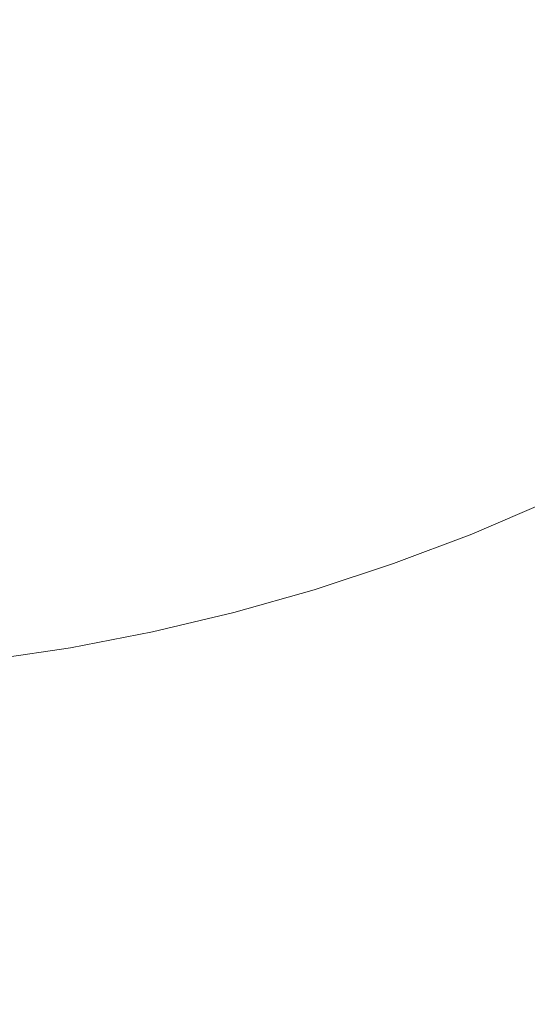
# Model space of a CAD drawing. Header units: centimetres. Extents: x -26 to 27.3, y -23.4 to -21.6.
# Tile 119 of 206: x 9.2523 to 9.3297, y -23.2099 to -23.0599. Entities that reach past the tile are written whole.
import ezdxf

# ---------------------------------------------------------------- set-up
doc = ezdxf.new("R2010")
doc.units = ezdxf.units.CM
doc.header["$LTSCALE"] = 2.54
doc.layers.add('Lucido design-1', color=7, linetype='Continuous')

# ---------------------------------------------------------------- blocks, each defined once
blk = doc.blocks.new('Gruppo-4-1')
at = {"color": 7, "linetype": 'Continuous', "lineweight": 9}
blk.add_3dface([(-25.89065, -21.65989, -9.38199), (-25.89065, -23.25989, -9.38199), (27.20935, -23.25989, -9.38199), (27.20935, -21.65989, -9.38199)], dxfattribs=at)
for points, invisible_edges in [([(9.32964, -23.05524, -10.15283), (9.32124, -23.06017, -10.15283), (9.31986, -23.05771, -10.1499), (9.32816, -23.05284, -10.1499)], 15), ([(9.28853, -23.05692, -10.13013), (9.28009, -23.0601, -10.13013), (9.27947, -23.05834, -10.12654), (9.28783, -23.05518, -10.12654)], 15), ([(9.29854, -23.0572, -10.13707), (9.29009, -23.06081, -10.13707), (9.28928, -23.0588, -10.13364), (9.29765, -23.05523, -10.13364)], 15), ([(9.30899, -23.0575, -10.1437), (9.30051, -23.06155, -10.1437), (9.29949, -23.0593, -10.14041), (9.30787, -23.05529, -10.14041)], 15), ([(9.31986, -23.05771, -10.1499), (9.31137, -23.06222, -10.1499), (9.31015, -23.0598, -10.14685), (9.31854, -23.05535, -10.14685)], 15), ([(9.33118, -23.05776, -10.15565), (9.32268, -23.06275, -10.15565), (9.32124, -23.06017, -10.15283), (9.32964, -23.05524, -10.15283)], 15), ([(9.2612, -23.05899, -10.11539), (9.2527, -23.06101, -10.11539), (9.25243, -23.05977, -10.11157), (9.26088, -23.05777, -10.11157)], 15), ([(9.27002, -23.05797, -10.11917), (9.26155, -23.06037, -10.11917), (9.2612, -23.05899, -10.11539), (9.2696, -23.05661, -10.11539)], 15), ([(9.27048, -23.05948, -10.12289), (9.26195, -23.0619, -10.12289), (9.26155, -23.06037, -10.11917), (9.27002, -23.05797, -10.11917)], 15), ([(9.27947, -23.05834, -10.12654), (9.27098, -23.06113, -10.12654), (9.27048, -23.05948, -10.12289), (9.27889, -23.05671, -10.12289)], 15), ([(9.28928, -23.0588, -10.13364), (9.28077, -23.06201, -10.13364), (9.28009, -23.0601, -10.13013), (9.28853, -23.05692, -10.13013)], 15), ([(9.29949, -23.0593, -10.14041), (9.29095, -23.06294, -10.14041), (9.29009, -23.06081, -10.13707), (9.29854, -23.0572, -10.13707)], 15), ([(9.31015, -23.0598, -10.14685), (9.30157, -23.0639, -10.14685), (9.30051, -23.06155, -10.1437), (9.30899, -23.0575, -10.1437)], 15), ([(9.32124, -23.06017, -10.15283), (9.31264, -23.06474, -10.15283), (9.31137, -23.06222, -10.1499), (9.31986, -23.05771, -10.1499)], 15), ([(9.33279, -23.06036, -10.15835), (9.32417, -23.06542, -10.15835), (9.32268, -23.06275, -10.15565), (9.33118, -23.05776, -10.15565)], 15), ([(9.25243, -23.05977, -10.11157), (9.24391, -23.06142, -10.11157), (9.24372, -23.06033, -10.10771), (9.2522, -23.05869, -10.10771)], 15), ([(9.26155, -23.06037, -10.11917), (9.253, -23.06241, -10.11917), (9.2527, -23.06101, -10.11539), (9.2612, -23.05899, -10.11539)], 15), ([(9.27098, -23.06113, -10.12654), (9.26239, -23.06357, -10.12654), (9.26195, -23.0619, -10.12289), (9.27048, -23.05948, -10.12289)], 15), ([(9.28009, -23.0601, -10.13013), (9.27153, -23.06293, -10.13013), (9.27098, -23.06113, -10.12654), (9.27947, -23.05834, -10.12654)], 15), ([(9.29009, -23.06081, -10.13707), (9.28149, -23.06405, -10.13707), (9.28077, -23.06201, -10.13364), (9.28928, -23.0588, -10.13364)], 15), ([(9.30051, -23.06155, -10.1437), (9.29187, -23.06524, -10.1437), (9.29095, -23.06294, -10.14041), (9.29949, -23.0593, -10.14041)], 15), ([(9.2527, -23.06101, -10.11539), (9.24412, -23.06267, -10.11539), (9.24391, -23.06142, -10.11157), (9.25243, -23.05977, -10.11157)], 15), ([(9.26195, -23.0619, -10.12289), (9.25333, -23.06395, -10.12289), (9.253, -23.06241, -10.11917), (9.26155, -23.06037, -10.11917)], 15), ([(9.28077, -23.06201, -10.13364), (9.27212, -23.06486, -10.13364), (9.27153, -23.06293, -10.13013), (9.28009, -23.0601, -10.13013)], 15), ([(9.29095, -23.06294, -10.14041), (9.28226, -23.06622, -10.14041), (9.28149, -23.06405, -10.13707), (9.29009, -23.06081, -10.13707)], 15), ([(9.31137, -23.06222, -10.1499), (9.30269, -23.06636, -10.1499), (9.30157, -23.0639, -10.14685), (9.31015, -23.0598, -10.14685)], 15), ([(9.32268, -23.06275, -10.15565), (9.31397, -23.06737, -10.15565), (9.31264, -23.06474, -10.15283), (9.32124, -23.06017, -10.15283)], 15), ([(9.33446, -23.06307, -10.16093), (9.32572, -23.06819, -10.16093), (9.32417, -23.06542, -10.15835), (9.33279, -23.06036, -10.15835)], 15), ([(9.253, -23.06241, -10.11917), (9.24436, -23.06408, -10.11917), (9.24412, -23.06267, -10.11539), (9.2527, -23.06101, -10.11539)], 15), ([(9.25333, -23.06395, -10.12289), (9.24463, -23.06563, -10.12289), (9.24436, -23.06408, -10.11917), (9.253, -23.06241, -10.11917)], 15), ([(9.26239, -23.06357, -10.12654), (9.25369, -23.06564, -10.12654), (9.25333, -23.06395, -10.12289), (9.26195, -23.0619, -10.12289)], 15), ([(9.27153, -23.06293, -10.13013), (9.26286, -23.06538, -10.13013), (9.26239, -23.06357, -10.12654), (9.27098, -23.06113, -10.12654)], 15), ([(9.28149, -23.06405, -10.13707), (9.27276, -23.06693, -10.13707), (9.27212, -23.06486, -10.13364), (9.28077, -23.06201, -10.13364)], 15), ([(9.30157, -23.0639, -10.14685), (9.29283, -23.06763, -10.14685), (9.29187, -23.06524, -10.1437), (9.30051, -23.06155, -10.1437)], 15), ([(9.31264, -23.06474, -10.15283), (9.30385, -23.06894, -10.15283), (9.30269, -23.06636, -10.1499), (9.31137, -23.06222, -10.1499)], 15), ([(9.25369, -23.06564, -10.12654), (9.24492, -23.06733, -10.12654), (9.24463, -23.06563, -10.12289), (9.25333, -23.06395, -10.12289)], 15), ([(9.26286, -23.06538, -10.13013), (9.25409, -23.06747, -10.13013), (9.25369, -23.06564, -10.12654), (9.26239, -23.06357, -10.12654)], 15), ([(9.27212, -23.06486, -10.13364), (9.26337, -23.06734, -10.13364), (9.26286, -23.06538, -10.13013), (9.27153, -23.06293, -10.13013)], 15), ([(9.29187, -23.06524, -10.1437), (9.28308, -23.06856, -10.1437), (9.28226, -23.06622, -10.14041), (9.29095, -23.06294, -10.14041)], 15), ([(9.30269, -23.06636, -10.1499), (9.29384, -23.07014, -10.1499), (9.29283, -23.06763, -10.14685), (9.30157, -23.0639, -10.14685)], 15), ([(9.32417, -23.06542, -10.15835), (9.31534, -23.07011, -10.15835), (9.31397, -23.06737, -10.15565), (9.32268, -23.06275, -10.15565)], 15), ([(9.33617, -23.06586, -10.16337), (9.32732, -23.07106, -10.16337), (9.32572, -23.06819, -10.16093), (9.33446, -23.06307, -10.16093)], 15), ([(9.26337, -23.06734, -10.13364), (9.25452, -23.06944, -10.13364), (9.25409, -23.06747, -10.13013), (9.26286, -23.06538, -10.13013)], 15), ([(9.27276, -23.06693, -10.13707), (9.26391, -23.06943, -10.13707), (9.26337, -23.06734, -10.13364), (9.27212, -23.06486, -10.13364)], 15), ([(9.28226, -23.06622, -10.14041), (9.27343, -23.06913, -10.14041), (9.27276, -23.06693, -10.13707), (9.28149, -23.06405, -10.13707)], 15), ([(9.29283, -23.06763, -10.14685), (9.28394, -23.07099, -10.14685), (9.28308, -23.06856, -10.1437), (9.29187, -23.06524, -10.1437)], 15), ([(9.31397, -23.06737, -10.15565), (9.30507, -23.07163, -10.15565), (9.30385, -23.06894, -10.15283), (9.31264, -23.06474, -10.15283)], 15), ([(9.32572, -23.06819, -10.16093), (9.31677, -23.07294, -10.16093), (9.31534, -23.07011, -10.15835), (9.32417, -23.06542, -10.15835)], 15), ([(9.25409, -23.06747, -10.13013), (9.24524, -23.06918, -10.13013), (9.24492, -23.06733, -10.12654), (9.25369, -23.06564, -10.12654)], 15), ([(9.27343, -23.06913, -10.14041), (9.26449, -23.07166, -10.14041), (9.26391, -23.06943, -10.13707), (9.27276, -23.06693, -10.13707)], 15), ([(9.28308, -23.06856, -10.1437), (9.27416, -23.0715, -10.1437), (9.27343, -23.06913, -10.14041), (9.28226, -23.06622, -10.14041)], 15), ([(9.30385, -23.06894, -10.15283), (9.29489, -23.07276, -10.15283), (9.29384, -23.07014, -10.1499), (9.30269, -23.06636, -10.1499)], 15), ([(9.33795, -23.06874, -10.16568), (9.32897, -23.07401, -10.16568), (9.32732, -23.07106, -10.16337), (9.33617, -23.06586, -10.16337)], 15), ([(9.25452, -23.06944, -10.13364), (9.24558, -23.07117, -10.13364), (9.24524, -23.06918, -10.13013), (9.25409, -23.06747, -10.13013)], 15), ([(9.26391, -23.06943, -10.13707), (9.25497, -23.07156, -10.13707), (9.25452, -23.06944, -10.13364), (9.26337, -23.06734, -10.13364)], 15), ([(9.29384, -23.07014, -10.1499), (9.28484, -23.07354, -10.1499), (9.28394, -23.07099, -10.14685), (9.29283, -23.06763, -10.14685)], 15), ([(9.31534, -23.07011, -10.15835), (9.30633, -23.07442, -10.15835), (9.30507, -23.07163, -10.15565), (9.31397, -23.06737, -10.15565)], 15), ([(9.32732, -23.07106, -10.16337), (9.31825, -23.07587, -10.16337), (9.31677, -23.07294, -10.16093), (9.32572, -23.06819, -10.16093)], 15), ([(9.25497, -23.07156, -10.13707), (9.24595, -23.07331, -10.13707), (9.24558, -23.07117, -10.13364), (9.25452, -23.06944, -10.13364)], 15), ([(9.26449, -23.07166, -10.14041), (9.25546, -23.07381, -10.14041), (9.25497, -23.07156, -10.13707), (9.26391, -23.06943, -10.13707)], 15), ([(9.27416, -23.0715, -10.1437), (9.26512, -23.07406, -10.1437), (9.26449, -23.07166, -10.14041), (9.27343, -23.06913, -10.14041)], 15), ([(9.28394, -23.07099, -10.14685), (9.27491, -23.07396, -10.14685), (9.27416, -23.0715, -10.1437), (9.28308, -23.06856, -10.1437)], 15), ([(9.30507, -23.07163, -10.15565), (9.29599, -23.0755, -10.15565), (9.29489, -23.07276, -10.15283), (9.30385, -23.06894, -10.15283)], 15), ([(9.33977, -23.0717, -10.16785), (9.33066, -23.07704, -10.16785), (9.32897, -23.07401, -10.16568), (9.33795, -23.06874, -10.16568)], 15), ([(9.28484, -23.07354, -10.1499), (9.2757, -23.07655, -10.1499), (9.27491, -23.07396, -10.14685), (9.28394, -23.07099, -10.14685)], 15), ([(9.29489, -23.07276, -10.15283), (9.28578, -23.0762, -10.15283), (9.28484, -23.07354, -10.1499), (9.29384, -23.07014, -10.1499)], 15), ([(9.31677, -23.07294, -10.16093), (9.30763, -23.07731, -10.16093), (9.30633, -23.07442, -10.15835), (9.31534, -23.07011, -10.15835)], 15), ([(9.32897, -23.07401, -10.16568), (9.31977, -23.07889, -10.16568), (9.31825, -23.07587, -10.16337), (9.32732, -23.07106, -10.16337)], 15), ([(9.25546, -23.07381, -10.14041), (9.24634, -23.07558, -10.14041), (9.24595, -23.07331, -10.13707), (9.25497, -23.07156, -10.13707)], 15), ([(9.26512, -23.07406, -10.1437), (9.25598, -23.07623, -10.1437), (9.25546, -23.07381, -10.14041), (9.26449, -23.07166, -10.14041)], 15), ([(9.27491, -23.07396, -10.14685), (9.26577, -23.07655, -10.14685), (9.26512, -23.07406, -10.1437), (9.27416, -23.0715, -10.1437)], 15), ([(9.29599, -23.0755, -10.15565), (9.28676, -23.07898, -10.15565), (9.28578, -23.0762, -10.15283), (9.29489, -23.07276, -10.15283)], 15), ([(9.30633, -23.07442, -10.15835), (9.29713, -23.07834, -10.15835), (9.29599, -23.0755, -10.15565), (9.30507, -23.07163, -10.15565)], 15), ([(9.31825, -23.07587, -10.16337), (9.30899, -23.0803, -10.16337), (9.30763, -23.07731, -10.16093), (9.31677, -23.07294, -10.16093)], 15), ([(9.25598, -23.07623, -10.1437), (9.24676, -23.07802, -10.1437), (9.24634, -23.07558, -10.14041), (9.25546, -23.07381, -10.14041)], 15), ([(9.26577, -23.07655, -10.14685), (9.25652, -23.07875, -10.14685), (9.25598, -23.07623, -10.1437), (9.26512, -23.07406, -10.1437)], 15), ([(9.2757, -23.07655, -10.1499), (9.26645, -23.07917, -10.1499), (9.26577, -23.07655, -10.14685), (9.27491, -23.07396, -10.14685)], 15), ([(9.28578, -23.0762, -10.15283), (9.27653, -23.07925, -10.15283), (9.2757, -23.07655, -10.1499), (9.28484, -23.07354, -10.1499)], 15), ([(9.30763, -23.07731, -10.16093), (9.29832, -23.08129, -10.16093), (9.29713, -23.07834, -10.15835), (9.30633, -23.07442, -10.15835)], 15), ([(9.33066, -23.07704, -10.16785), (9.32134, -23.08199, -10.16785), (9.31977, -23.07889, -10.16568), (9.32897, -23.07401, -10.16568)], 15), ([(9.29713, -23.07834, -10.15835), (9.28778, -23.08187, -10.15835), (9.28676, -23.07898, -10.15565), (9.29599, -23.0755, -10.15565)], 15), ([(9.31977, -23.07889, -10.16568), (9.31038, -23.08338, -10.16568), (9.30899, -23.0803, -10.16337), (9.31825, -23.07587, -10.16337)], 15), ([(9.25652, -23.07875, -10.14685), (9.24719, -23.08056, -10.14685), (9.24676, -23.07802, -10.1437), (9.25598, -23.07623, -10.1437)], 15), ([(9.26645, -23.07917, -10.1499), (9.25709, -23.08139, -10.1499), (9.25652, -23.07875, -10.14685), (9.26577, -23.07655, -10.14685)], 15), ([(9.27653, -23.07925, -10.15283), (9.26716, -23.0819, -10.15283), (9.26645, -23.07917, -10.1499), (9.2757, -23.07655, -10.1499)], 15), ([(9.28676, -23.07898, -10.15565), (9.2774, -23.08207, -10.15565), (9.27653, -23.07925, -10.15283), (9.28578, -23.0762, -10.15283)], 15), ([(9.30899, -23.0803, -10.16337), (9.29954, -23.08433, -10.16337), (9.29832, -23.08129, -10.16093), (9.30763, -23.07731, -10.16093)], 15), ([(9.3324, -23.08015, -10.16988), (9.32294, -23.08518, -10.16988), (9.32134, -23.08199, -10.16785), (9.33066, -23.07704, -10.16785)], 15), ([(9.25709, -23.08139, -10.1499), (9.24765, -23.08322, -10.1499), (9.24719, -23.08056, -10.14685), (9.25652, -23.07875, -10.14685)], 15), ([(9.28778, -23.08187, -10.15835), (9.27829, -23.085, -10.15835), (9.2774, -23.08207, -10.15565), (9.28676, -23.07898, -10.15565)], 15), ([(9.29832, -23.08129, -10.16093), (9.28884, -23.08486, -10.16093), (9.28778, -23.08187, -10.15835), (9.29713, -23.07834, -10.15835)], 15), ([(9.32134, -23.08199, -10.16785), (9.31181, -23.08655, -10.16785), (9.31038, -23.08338, -10.16568), (9.31977, -23.07889, -10.16568)], 15), ([(9.26716, -23.0819, -10.15283), (9.25769, -23.08416, -10.15283), (9.25709, -23.08139, -10.1499), (9.26645, -23.07917, -10.1499)], 15), ([(9.2774, -23.08207, -10.15565), (9.2679, -23.08476, -10.15565), (9.26716, -23.0819, -10.15283), (9.27653, -23.07925, -10.15283)], 15), ([(9.31038, -23.08338, -10.16568), (9.3008, -23.08747, -10.16568), (9.29954, -23.08433, -10.16337), (9.30899, -23.0803, -10.16337)], 15), ([(9.33418, -23.08334, -10.17177), (9.32458, -23.08843, -10.17177), (9.32294, -23.08518, -10.16988), (9.3324, -23.08015, -10.16988)], 15), ([(9.25769, -23.08416, -10.15283), (9.24813, -23.08601, -10.15283), (9.24765, -23.08322, -10.1499), (9.25709, -23.08139, -10.1499)], 15), ([(9.2679, -23.08476, -10.15565), (9.25831, -23.08704, -10.15565), (9.25769, -23.08416, -10.15283), (9.26716, -23.0819, -10.15283)], 15), ([(9.28884, -23.08486, -10.16093), (9.27922, -23.08803, -10.16093), (9.27829, -23.085, -10.15835), (9.28778, -23.08187, -10.15835)], 15), ([(9.29954, -23.08433, -10.16337), (9.28993, -23.08796, -10.16337), (9.28884, -23.08486, -10.16093), (9.29832, -23.08129, -10.16093)], 15), ([(9.32294, -23.08518, -10.16988), (9.31328, -23.08979, -10.16988), (9.31181, -23.08655, -10.16785), (9.32134, -23.08199, -10.16785)], 15), ([(9.27829, -23.085, -10.15835), (9.26868, -23.08772, -10.15835), (9.2679, -23.08476, -10.15565), (9.2774, -23.08207, -10.15565)], 15), ([(9.31181, -23.08655, -10.16785), (9.3021, -23.09069, -10.16785), (9.3008, -23.08747, -10.16568), (9.31038, -23.08338, -10.16568)], 15), ([(9.336, -23.08659, -10.1735), (9.32626, -23.09176, -10.1735), (9.32458, -23.08843, -10.17177), (9.33418, -23.08334, -10.17177)], 15), ([(9.25831, -23.08704, -10.15565), (9.24862, -23.08891, -10.15565), (9.24813, -23.08601, -10.15283), (9.25769, -23.08416, -10.15283)], 15), ([(9.26868, -23.08772, -10.15835), (9.25895, -23.09003, -10.15835), (9.25831, -23.08704, -10.15565), (9.2679, -23.08476, -10.15565)], 15), ([(9.27922, -23.08803, -10.16093), (9.26948, -23.09079, -10.16093), (9.26868, -23.08772, -10.15835), (9.27829, -23.085, -10.15835)], 15), ([(9.28993, -23.08796, -10.16337), (9.28018, -23.09117, -10.16337), (9.27922, -23.08803, -10.16093), (9.28884, -23.08486, -10.16093)], 15), ([(9.3008, -23.08747, -10.16568), (9.29106, -23.09114, -10.16568), (9.28993, -23.08796, -10.16337), (9.29954, -23.08433, -10.16337)], 15), ([(9.32458, -23.08843, -10.17177), (9.31478, -23.09312, -10.17177), (9.31328, -23.08979, -10.16988), (9.32294, -23.08518, -10.16988)], 15), ([(9.25895, -23.09003, -10.15835), (9.24914, -23.09193, -10.15835), (9.24862, -23.08891, -10.15565), (9.25831, -23.08704, -10.15565)], 15), ([(9.26948, -23.09079, -10.16093), (9.25962, -23.09314, -10.16093), (9.25895, -23.09003, -10.15835), (9.26868, -23.08772, -10.15835)], 15), ([(9.29106, -23.09114, -10.16568), (9.28117, -23.0944, -10.16568), (9.28018, -23.09117, -10.16337), (9.28993, -23.08796, -10.16337)], 15), ([(9.3021, -23.09069, -10.16785), (9.29222, -23.09442, -10.16785), (9.29106, -23.09114, -10.16568), (9.3008, -23.08747, -10.16568)], 15), ([(9.31328, -23.08979, -10.16988), (9.30343, -23.094, -10.16988), (9.3021, -23.09069, -10.16785), (9.31181, -23.08655, -10.16785)], 15), ([(9.33785, -23.0899, -10.17508), (9.32797, -23.09515, -10.17508), (9.32626, -23.09176, -10.1735), (9.336, -23.08659, -10.1735)], 15), ([(9.28018, -23.09117, -10.16337), (9.2703, -23.09397, -10.16337), (9.26948, -23.09079, -10.16093), (9.27922, -23.08803, -10.16093)], 15), ([(9.32626, -23.09176, -10.1735), (9.31631, -23.09651, -10.1735), (9.31478, -23.09312, -10.17177), (9.32458, -23.08843, -10.17177)], 15), ([(9.25962, -23.09314, -10.16093), (9.24968, -23.09506, -10.16093), (9.24914, -23.09193, -10.15835), (9.25895, -23.09003, -10.15835)], 15), ([(9.2703, -23.09397, -10.16337), (9.26031, -23.09634, -10.16337), (9.25962, -23.09314, -10.16093), (9.26948, -23.09079, -10.16093)], 15), ([(9.30343, -23.094, -10.16988), (9.29341, -23.09778, -10.16988), (9.29222, -23.09442, -10.16785), (9.3021, -23.09069, -10.16785)], 15), ([(9.31478, -23.09312, -10.17177), (9.30479, -23.09738, -10.17177), (9.30343, -23.094, -10.16988), (9.31328, -23.08979, -10.16988)], 15), ([(9.33973, -23.09328, -10.17651), (9.32971, -23.0986, -10.17651), (9.32797, -23.09515, -10.17508), (9.33785, -23.0899, -10.17508)], 15), ([(9.28117, -23.0944, -10.16568), (9.27115, -23.09724, -10.16568), (9.2703, -23.09397, -10.16337), (9.28018, -23.09117, -10.16337)], 15), ([(9.29222, -23.09442, -10.16785), (9.28219, -23.09772, -10.16785), (9.28117, -23.0944, -10.16568), (9.29106, -23.09114, -10.16568)], 15), ([(9.32797, -23.09515, -10.17508), (9.31788, -23.09997, -10.17508), (9.31631, -23.09651, -10.1735), (9.32626, -23.09176, -10.1735)], 15), ([(9.26031, -23.09634, -10.16337), (9.25023, -23.09829, -10.16337), (9.24968, -23.09506, -10.16093), (9.25962, -23.09314, -10.16093)], 15), ([(9.27115, -23.09724, -10.16568), (9.26103, -23.09965, -10.16568), (9.26031, -23.09634, -10.16337), (9.2703, -23.09397, -10.16337)], 15), ([(9.30479, -23.09738, -10.17177), (9.29462, -23.10122, -10.17177), (9.29341, -23.09778, -10.16988), (9.30343, -23.094, -10.16988)], 15), ([(9.31631, -23.09651, -10.1735), (9.30617, -23.10084, -10.1735), (9.30479, -23.09738, -10.17177), (9.31478, -23.09312, -10.17177)], 15), ([(9.28219, -23.09772, -10.16785), (9.27203, -23.1006, -10.16785), (9.27115, -23.09724, -10.16568), (9.28117, -23.0944, -10.16568)], 15), ([(9.29341, -23.09778, -10.16988), (9.28323, -23.10113, -10.16988), (9.28219, -23.09772, -10.16785), (9.29222, -23.09442, -10.16785)], 15), ([(9.32971, -23.0986, -10.17651), (9.31947, -23.10349, -10.17651), (9.31788, -23.09997, -10.17508), (9.32797, -23.09515, -10.17508)], 15), ([(9.26103, -23.09965, -10.16568), (9.2508, -23.10162, -10.16568), (9.25023, -23.09829, -10.16337), (9.26031, -23.09634, -10.16337)], 15), ([(9.31788, -23.09997, -10.17508), (9.30759, -23.10436, -10.17508), (9.30617, -23.10084, -10.1735), (9.31631, -23.09651, -10.1735)], 15), ([(9.27203, -23.1006, -10.16785), (9.26176, -23.10304, -10.16785), (9.26103, -23.09965, -10.16568), (9.27115, -23.09724, -10.16568)], 15), ([(9.28323, -23.10113, -10.16988), (9.27293, -23.10405, -10.16988), (9.27203, -23.1006, -10.16785), (9.28219, -23.09772, -10.16785)], 15), ([(9.29462, -23.10122, -10.17177), (9.2843, -23.10462, -10.17177), (9.28323, -23.10113, -10.16988), (9.29341, -23.09778, -10.16988)], 15), ([(9.30617, -23.10084, -10.1735), (9.29586, -23.10473, -10.1735), (9.29462, -23.10122, -10.17177), (9.30479, -23.09738, -10.17177)], 15), ([(9.26176, -23.10304, -10.16785), (9.25139, -23.10505, -10.16785), (9.2508, -23.10162, -10.16568), (9.26103, -23.09965, -10.16568)], 15), ([(9.31947, -23.10349, -10.17651), (9.30903, -23.10795, -10.17651), (9.30759, -23.10436, -10.17508), (9.31788, -23.09997, -10.17508)], 15), ([(9.33147, -23.1021, -10.17777), (9.32108, -23.10706, -10.17777), (9.31947, -23.10349, -10.17651), (9.32971, -23.0986, -10.17651)], 15), ([(9.27293, -23.10405, -10.16988), (9.26251, -23.10653, -10.16988), (9.26176, -23.10304, -10.16785), (9.27203, -23.1006, -10.16785)], 15), ([(9.2843, -23.10462, -10.17177), (9.27385, -23.10758, -10.17177), (9.27293, -23.10405, -10.16988), (9.28323, -23.10113, -10.16988)], 15), ([(9.29586, -23.10473, -10.1735), (9.28539, -23.10818, -10.1735), (9.2843, -23.10462, -10.17177), (9.29462, -23.10122, -10.17177)], 15), ([(9.30759, -23.10436, -10.17508), (9.29713, -23.10831, -10.17508), (9.29586, -23.10473, -10.1735), (9.30617, -23.10084, -10.1735)], 15), ([(9.33326, -23.10565, -10.17887), (9.32272, -23.11068, -10.17887), (9.32108, -23.10706, -10.17777), (9.33147, -23.1021, -10.17777)], 15), ([(9.26251, -23.10653, -10.16988), (9.25199, -23.10856, -10.16988), (9.25139, -23.10505, -10.16785), (9.26176, -23.10304, -10.16785)], 15), ([(9.27385, -23.10758, -10.17177), (9.26328, -23.11009, -10.17177), (9.26251, -23.10653, -10.16988), (9.27293, -23.10405, -10.16988)], 15), ([(9.30903, -23.10795, -10.17651), (9.29841, -23.11195, -10.17651), (9.29713, -23.10831, -10.17508), (9.30759, -23.10436, -10.17508)], 15), ([(9.32108, -23.10706, -10.17777), (9.31049, -23.11158, -10.17777), (9.30903, -23.10795, -10.17651), (9.31947, -23.10349, -10.17651)], 15), ([(9.28539, -23.10818, -10.1735), (9.27479, -23.11119, -10.1735), (9.27385, -23.10758, -10.17177), (9.2843, -23.10462, -10.17177)], 15), ([(9.29713, -23.10831, -10.17508), (9.2865, -23.11181, -10.17508), (9.28539, -23.10818, -10.1735), (9.29586, -23.10473, -10.1735)], 15), ([(9.33507, -23.10923, -10.17981), (9.32438, -23.11435, -10.17981), (9.32272, -23.11068, -10.17887), (9.33326, -23.10565, -10.17887)], 15), ([(9.26328, -23.11009, -10.17177), (9.25261, -23.11216, -10.17177), (9.25199, -23.10856, -10.16988), (9.26251, -23.10653, -10.16988)], 15), ([(9.32272, -23.11068, -10.17887), (9.31197, -23.11527, -10.17887), (9.31049, -23.11158, -10.17777), (9.32108, -23.10706, -10.17777)], 15), ([(9.25261, -23.11216, -10.17177), (9.24186, -23.11377, -10.17177), (9.2414, -23.11015, -10.16988), (9.25199, -23.10856, -10.16988)], 15), ([(9.27479, -23.11119, -10.1735), (9.26406, -23.11374, -10.1735), (9.26328, -23.11009, -10.17177), (9.27385, -23.10758, -10.17177)], 15), ([(9.2865, -23.11181, -10.17508), (9.27574, -23.11486, -10.17508), (9.27479, -23.11119, -10.1735), (9.28539, -23.10818, -10.1735)], 15), ([(9.29841, -23.11195, -10.17651), (9.28763, -23.1155, -10.17651), (9.2865, -23.11181, -10.17508), (9.29713, -23.10831, -10.17508)], 15), ([(9.31049, -23.11158, -10.17777), (9.29972, -23.11565, -10.17777), (9.29841, -23.11195, -10.17651), (9.30903, -23.10795, -10.17651)], 15), ([(9.26406, -23.11374, -10.1735), (9.25324, -23.11583, -10.1735), (9.25261, -23.11216, -10.17177), (9.26328, -23.11009, -10.17177)], 15), ([(9.3369, -23.11286, -10.18059), (9.32605, -23.11804, -10.18059), (9.32438, -23.11435, -10.17981), (9.33507, -23.10923, -10.17981)], 15), ([(9.27574, -23.11486, -10.17508), (9.26486, -23.11745, -10.17508), (9.26406, -23.11374, -10.1735), (9.27479, -23.11119, -10.1735)], 15), ([(9.28763, -23.1155, -10.17651), (9.27672, -23.1186, -10.17651), (9.27574, -23.11486, -10.17508), (9.2865, -23.11181, -10.17508)], 15), ([(9.29972, -23.11565, -10.17777), (9.28878, -23.11925, -10.17777), (9.28763, -23.1155, -10.17651), (9.29841, -23.11195, -10.17651)], 15), ([(9.31197, -23.11527, -10.17887), (9.30104, -23.11939, -10.17887), (9.29972, -23.11565, -10.17777), (9.31049, -23.11158, -10.17777)], 15), ([(9.32438, -23.11435, -10.17981), (9.31347, -23.119, -10.17981), (9.31197, -23.11527, -10.17887), (9.32272, -23.11068, -10.17887)], 15), ([(9.25324, -23.11583, -10.1735), (9.24234, -23.11746, -10.1735), (9.24186, -23.11377, -10.17177), (9.25261, -23.11216, -10.17177)], 15), ([(9.33874, -23.11651, -10.18119), (9.32773, -23.12177, -10.18119), (9.32605, -23.11804, -10.18059), (9.3369, -23.11286, -10.18059)], 15), ([(9.26486, -23.11745, -10.17508), (9.25388, -23.11957, -10.17508), (9.25324, -23.11583, -10.1735), (9.26406, -23.11374, -10.1735)], 15), ([(9.27672, -23.1186, -10.17651), (9.26567, -23.12122, -10.17651), (9.26486, -23.11745, -10.17508), (9.27574, -23.11486, -10.17508)], 15), ([(9.32605, -23.11804, -10.18059), (9.31498, -23.12276, -10.18059), (9.31347, -23.119, -10.17981), (9.32438, -23.11435, -10.17981)], 15), ([(9.25388, -23.11957, -10.17508), (9.24282, -23.12123, -10.17508), (9.24234, -23.11746, -10.1735), (9.25324, -23.11583, -10.1735)], 15), ([(9.28878, -23.11925, -10.17777), (9.2777, -23.12239, -10.17777), (9.27672, -23.1186, -10.17651), (9.28763, -23.1155, -10.17651)], 15), ([(9.30104, -23.11939, -10.17887), (9.28995, -23.12305, -10.17887), (9.28878, -23.11925, -10.17777), (9.29972, -23.11565, -10.17777)], 15), ([(9.31347, -23.119, -10.17981), (9.30238, -23.12318, -10.17981), (9.30104, -23.11939, -10.17887), (9.31197, -23.11527, -10.17887)], 15), ([(9.26567, -23.12122, -10.17651), (9.25453, -23.12338, -10.17651), (9.25388, -23.11957, -10.17508), (9.26486, -23.11745, -10.17508)], 15), ([(9.34059, -23.12018, -10.18163), (9.32943, -23.12552, -10.18163), (9.32773, -23.12177, -10.18119), (9.33874, -23.11651, -10.18119)], 15), ([(9.2777, -23.12239, -10.17777), (9.2665, -23.12506, -10.17777), (9.26567, -23.12122, -10.17651), (9.27672, -23.1186, -10.17651)], 15), ([(9.28995, -23.12305, -10.17887), (9.2787, -23.12624, -10.17887), (9.2777, -23.12239, -10.17777), (9.28878, -23.11925, -10.17777)], 15), ([(9.30238, -23.12318, -10.17981), (9.29112, -23.12689, -10.17981), (9.28995, -23.12305, -10.17887), (9.30104, -23.11939, -10.17887)], 15), ([(9.31498, -23.12276, -10.18059), (9.30373, -23.12701, -10.18059), (9.30238, -23.12318, -10.17981), (9.31347, -23.119, -10.17981)], 15), ([(9.32773, -23.12177, -10.18119), (9.31651, -23.12656, -10.18119), (9.31498, -23.12276, -10.18059), (9.32605, -23.11804, -10.18059)], 15), ([(9.25453, -23.12338, -10.17651), (9.24331, -23.12506, -10.17651), (9.24282, -23.12123, -10.17508), (9.25388, -23.11957, -10.17508)], 15), ([(9.34245, -23.12387, -10.1819), (9.33113, -23.12928, -10.1819), (9.32943, -23.12552, -10.18163), (9.34059, -23.12018, -10.18163)], 15), ([(9.2665, -23.12506, -10.17777), (9.2552, -23.12724, -10.17777), (9.25453, -23.12338, -10.17651), (9.26567, -23.12122, -10.17651)], 15), ([(9.2787, -23.12624, -10.17887), (9.26734, -23.12894, -10.17887), (9.2665, -23.12506, -10.17777), (9.2777, -23.12239, -10.17777)], 15), ([(9.32943, -23.12552, -10.18163), (9.31804, -23.13037, -10.18163), (9.31651, -23.12656, -10.18119), (9.32773, -23.12177, -10.18119)], 15), ([(9.2552, -23.12724, -10.17777), (9.24381, -23.12895, -10.17777), (9.24331, -23.12506, -10.17651), (9.25453, -23.12338, -10.17651)], 15), ([(9.29112, -23.12689, -10.17981), (9.27972, -23.13012, -10.17981), (9.2787, -23.12624, -10.17887), (9.28995, -23.12305, -10.17887)], 15), ([(9.30373, -23.12701, -10.18059), (9.29231, -23.13077, -10.18059), (9.29112, -23.12689, -10.17981), (9.30238, -23.12318, -10.17981)], 15), ([(9.31651, -23.12656, -10.18119), (9.3051, -23.13086, -10.18119), (9.30373, -23.12701, -10.18059), (9.31498, -23.12276, -10.18059)], 15), ([(9.26734, -23.12894, -10.17887), (9.25587, -23.13116, -10.17887), (9.2552, -23.12724, -10.17777), (9.2665, -23.12506, -10.17777)], 15), ([(9.27972, -23.13012, -10.17981), (9.26818, -23.13287, -10.17981), (9.26734, -23.12894, -10.17887), (9.2787, -23.12624, -10.17887)], 15), ([(9.29231, -23.13077, -10.18059), (9.28074, -23.13405, -10.18059), (9.27972, -23.13012, -10.17981), (9.29112, -23.12689, -10.17981)], 15), ([(9.31804, -23.13037, -10.18163), (9.30647, -23.13474, -10.18163), (9.3051, -23.13086, -10.18119), (9.31651, -23.12656, -10.18119)], 15), ([(9.33113, -23.12928, -10.1819), (9.31958, -23.13421, -10.1819), (9.31804, -23.13037, -10.18163), (9.32943, -23.12552, -10.18163)], 15), ([(9.25587, -23.13116, -10.17887), (9.24431, -23.13289, -10.17887), (9.24381, -23.12895, -10.17777), (9.2552, -23.12724, -10.17777)], 15), ([(9.3051, -23.13086, -10.18119), (9.29351, -23.13468, -10.18119), (9.29231, -23.13077, -10.18059), (9.30373, -23.12701, -10.18059)], 15), ([(9.26818, -23.13287, -10.17981), (9.25655, -23.13512, -10.17981), (9.25587, -23.13116, -10.17887), (9.26734, -23.12894, -10.17887)], 15), ([(9.33292, -23.13326, -10.18199), (9.32121, -23.13825, -10.18199), (9.31958, -23.13421, -10.1819), (9.33113, -23.12928, -10.1819)], 14), ([(9.25655, -23.13512, -10.17981), (9.24482, -23.13687, -10.17981), (9.24431, -23.13289, -10.17887), (9.25587, -23.13116, -10.17887)], 15), ([(9.28074, -23.13405, -10.18059), (9.26904, -23.13683, -10.18059), (9.26818, -23.13287, -10.17981), (9.27972, -23.13012, -10.17981)], 15), ([(9.29351, -23.13468, -10.18119), (9.28177, -23.13801, -10.18119), (9.28074, -23.13405, -10.18059), (9.29231, -23.13077, -10.18059)], 15), ([(9.30647, -23.13474, -10.18163), (9.29471, -23.13862, -10.18163), (9.29351, -23.13468, -10.18119), (9.3051, -23.13086, -10.18119)], 15), ([(9.31958, -23.13421, -10.1819), (9.30784, -23.13864, -10.1819), (9.30647, -23.13474, -10.18163), (9.31804, -23.13037, -10.18163)], 15), ([(9.26904, -23.13683, -10.18059), (9.25723, -23.13912, -10.18059), (9.25655, -23.13512, -10.17981), (9.26818, -23.13287, -10.17981)], 15), ([(9.28177, -23.13801, -10.18119), (9.2699, -23.14083, -10.18119), (9.26904, -23.13683, -10.18059), (9.28074, -23.13405, -10.18059)], 15), ([(9.32121, -23.13825, -10.18199), (9.30929, -23.14275, -10.18199), (9.30784, -23.13864, -10.1819), (9.31958, -23.13421, -10.1819)], 14), ([(27.20935, -23.25989, -10.18199), (9.32121, -23.13825, -10.18199), (9.33292, -23.13326, -10.18199)], 9), ([(9.25723, -23.13912, -10.18059), (9.24534, -23.1409, -10.18059), (9.24482, -23.13687, -10.17981), (9.25655, -23.13512, -10.17981)], 15), ([(9.29471, -23.13862, -10.18163), (9.28281, -23.14199, -10.18163), (9.28177, -23.13801, -10.18119), (9.29351, -23.13468, -10.18119)], 15), ([(9.30784, -23.13864, -10.1819), (9.29592, -23.14257, -10.1819), (9.29471, -23.13862, -10.18163), (9.30647, -23.13474, -10.18163)], 15), ([(9.2699, -23.14083, -10.18119), (9.25792, -23.14315, -10.18119), (9.25723, -23.13912, -10.18059), (9.26904, -23.13683, -10.18059)], 15), ([(9.28281, -23.14199, -10.18163), (9.27077, -23.14485, -10.18163), (9.2699, -23.14083, -10.18119), (9.28177, -23.13801, -10.18119)], 15), ([(9.29592, -23.14257, -10.1819), (9.28385, -23.14599, -10.1819), (9.28281, -23.14199, -10.18163), (9.29471, -23.13862, -10.18163)], 15), ([(9.30929, -23.14275, -10.18199), (9.2972, -23.14674, -10.18199), (9.29592, -23.14257, -10.1819), (9.30784, -23.13864, -10.1819)], 14), ([(9.30929, -23.14275, -10.18199), (9.32121, -23.13825, -10.18199), (27.20935, -23.25989, -10.18199)], 10), ([(9.25792, -23.14315, -10.18119), (9.24586, -23.14495, -10.18119), (9.24534, -23.1409, -10.18059), (9.25723, -23.13912, -10.18059)], 15), ([(9.27077, -23.14485, -10.18163), (9.25862, -23.1472, -10.18163), (9.25792, -23.14315, -10.18119), (9.2699, -23.14083, -10.18119)], 15), ([(9.28385, -23.14599, -10.1819), (9.27164, -23.14889, -10.1819), (9.27077, -23.14485, -10.18163), (9.28281, -23.14199, -10.18163)], 15), ([(9.25862, -23.1472, -10.18163), (9.24638, -23.14903, -10.18163), (9.24586, -23.14495, -10.18119), (9.25792, -23.14315, -10.18119)], 15), ([(9.2972, -23.14674, -10.18199), (9.28495, -23.15021, -10.18199), (9.28385, -23.14599, -10.1819), (9.29592, -23.14257, -10.1819)], 14), ([(27.20935, -23.25989, -10.18199), (9.2972, -23.14674, -10.18199), (9.30929, -23.14275, -10.18199)], 9), ([(9.27164, -23.14889, -10.1819), (9.25932, -23.15128, -10.1819), (9.25862, -23.1472, -10.18163), (9.27077, -23.14485, -10.18163)], 15), ([(9.28495, -23.15021, -10.18199), (9.27256, -23.15315, -10.18199), (9.27164, -23.14889, -10.1819), (9.28385, -23.14599, -10.1819)], 14), ([(9.25932, -23.15128, -10.1819), (9.2469, -23.15313, -10.1819), (9.24638, -23.14903, -10.18163), (9.25862, -23.1472, -10.18163)], 15), ([(27.20935, -23.25989, -10.18199), (9.28495, -23.15021, -10.18199), (9.2972, -23.14674, -10.18199)], 9), ([(9.27256, -23.15315, -10.18199), (9.26005, -23.15557, -10.18199), (9.25932, -23.15128, -10.1819), (9.27164, -23.14889, -10.1819)], 14), ([(9.27256, -23.15315, -10.18199), (9.28495, -23.15021, -10.18199), (27.20935, -23.25989, -10.18199)], 10), ([(9.26005, -23.15557, -10.18199), (9.24746, -23.15746, -10.18199), (9.2469, -23.15313, -10.1819), (9.25932, -23.15128, -10.1819)], 14), ([(9.26005, -23.15557, -10.18199), (9.27256, -23.15315, -10.18199), (27.20935, -23.25989, -10.18199)], 10), ([(27.20935, -23.25989, -10.18199), (9.24746, -23.15746, -10.18199), (9.26005, -23.15557, -10.18199)], 9), ([(27.20935, -23.25989, -10.18199), (9.23479, -23.15881, -10.18199), (9.24746, -23.15746, -10.18199)], 9), ([(9.20935, -23.15989, -10.18199), (27.20935, -23.25989, -10.18199), (-25.89065, -23.25989, -10.18199)], 9), ([(27.20935, -23.25989, -10.18199), (9.20935, -23.15989, -10.18199), (9.22209, -23.15962, -10.18199)], 9), ([(9.22209, -23.15962, -10.18199), (9.23479, -23.15881, -10.18199), (27.20935, -23.25989, -10.18199)], 10)]:
    blk.add_3dface(points, dxfattribs=dict(at, invisible_edges=invisible_edges))

msp = doc.modelspace()

# ---------------------------------------------------------------- block references
at = {"layer": 'Lucido design-1', "color": 7}
msp.add_blockref('Gruppo-4-1', (0, 0), dxfattribs=at)

doc.saveas('drawing.dxf')
